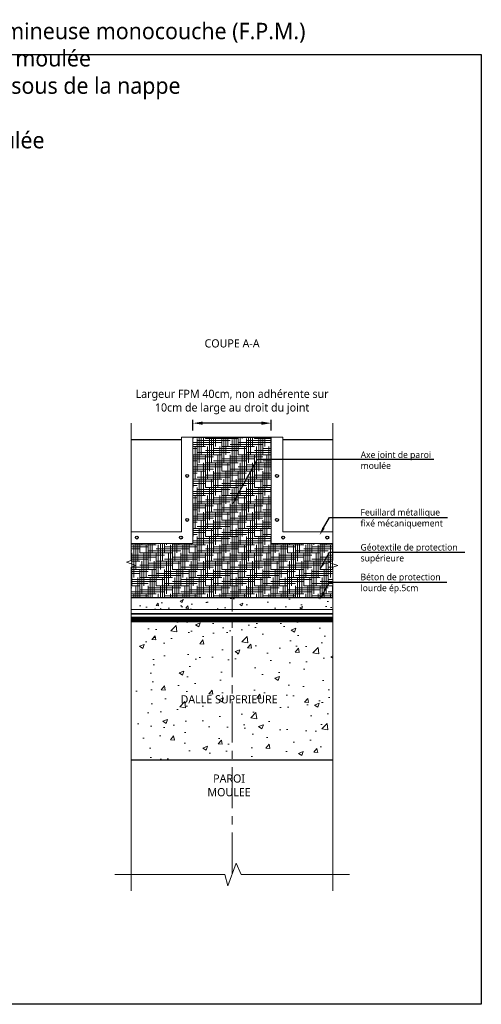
# Model space of a CAD drawing. Header units: millimetres. Extents: x -3314 to 21255525, y -15000 to 1735000.
# Tile 49 of 109: x 23490 to 23631, y 7472 to 7772. Entities that reach past the tile are written whole.
import ezdxf
from ezdxf import colors
from ezdxf.entities.mleader import LeaderData, LeaderLine
from ezdxf.math import Vec2, Vec3

# ---------------------------------------------------------------- set-up
doc = ezdxf.new("R2010")
doc.units = ezdxf.units.MM
doc.linetypes.add('AXES', pattern=[2, 1.25, -0.25, 0.25, -0.25])
doc.linetypes.add('CONTINU', pattern=[0])
for name, color, linetype, lineweight in [('Dessin_AXE', 8, 'Continuous', 5), ('Dessin_HACHURES', 253, 'Continuous', 9), ('SYSTEME_FPM_Enduit EIF', 6, 'Continuous', 9), ("SYSTEME_FPM_Feuille Bitume + enduit d'imperméabilisation", 4, 'Continuous', 9), ('SYSTEME_FPM_GEOTEXTILE de protection', 3, 'ISOLATION', 5), ('SYSTEME_S.E.L', 30, 'Continuous', 9)]:
    doc.layers.add(name, color=color, linetype=linetype, lineweight=lineweight)
for name, color, linetype in [('Dessin_CONTOURS BETON', 7, 'Continuous'), ('Dessin_COTATIONS', 7, 'Continuous'), ('Dessin_TEXTES', 7, 'CONTINU'), ('Matériel_Feuillard-Solin', 40, 'Continuous')]:
    doc.layers.add(name, color=color, linetype=linetype)
doc.layers.add('GEN-_-FMULT', color=210, linetype='Continuous', plot=False)
doc.styles.add('Arial', font='segoeui.ttf')
doc.styles.add('txt-moyen', font='segoeui.ttf')
doc.linetypes.add('ISOLATION', pattern='A,0.0001,-0.1,[134,ltypeshp.shx,S=0.1,R=0,X=-0.1,Y=0],-0.2,[134,ltypeshp.shx,S=0.1,R=180,X=0.1,Y=0],-0.1', length=0.4001)
doc.dimstyles.new('1000F2', dxfattribs={"dimscale": 10, "dimtxt": 0.25, "dimasz": 0.3, "dimexe": 0.2, "dimexo": 0, "dimgap": 0.1, "dimtad": 1, "dimzin": 0, "dimdsep": 46, "dimtxsty": 'txt-moyen', "dimcen": 0.1, "dimclrd": 256, "dimclre": 256, "dimclrt": 256, "dimazin": 0, "dimtfac": 1, "dimtmove": 2, "dimatfit": 3, "dimfxl": 1, "dimtolj": 1, "dimtzin": 0, "dimlwd": -1, "dimlwe": -1, "dimarcsym": 0})

# ---------------------------------------------------------------- blocks, each defined once
blk = doc.blocks.new('*D143')
at = {"layer": 'Defpoints', "color": 0, "transparency": 16777216}
for p in [(23543.25, 7648.95), (23543.25, 7644.71), (23567.15, 7644.71)]:
    blk.add_point(p, dxfattribs=at)
at = {"layer": 'Dessin_COTATIONS', "transparency": 16777216}
for p, q in [((23543.25, 7646.71), (23543.25, 7649.95)), ((23564.15, 7648.95), (23546.25, 7648.95)), ((23567.15, 7646.71), (23567.15, 7649.95))]:
    blk.add_line(p, q, dxfattribs=at)
for points in [[(23546.25, 7649.45), (23546.25, 7648.45), (23543.25, 7648.95)], [(23564.15, 7648.45), (23564.15, 7649.45), (23567.15, 7648.95)]]:
    blk.add_solid(points, dxfattribs=at)
at = {"layer": 'Dessin_COTATIONS', "transparency": 16777216, "insert": (23555.21, 7655.41), "char_height": 2.5, "attachment_point": 5, "style": 'txt-moyen'}
blk.add_mtext('\\A1;Largeur FPM 40cm, non adhérente sur \\P10cm de large au droit du joint ', dxfattribs=at)

msp = doc.modelspace()

# ---------------------------------------------------------------- hatches: boundary and pattern name
at = {"layer": 'Dessin_HACHURES'}
h = msp.add_hatch(dxfattribs=at)
h.set_pattern_fill('AR-CONC', color=256, scale=0.05)
h.set_pattern_definition([(50, (26709.867, 3386.567), (9.109233, -0.796954), [0.9525, -10.4775]), (355, (26709.867, 3386.567), (-1.762171, 9.552842), [0.762, -8.38203]), (100.45144, (26710.626, 3386.501), (7.347062, 8.755888), [0.8095, -8.904512]), (46.1842, (26709.867, 3389.107), (13.553952, -2.102116), [1.42875, -15.71625]), (96.63556, (26710.996, 3388.932), (11.870207, 12.371306), [1.21425, -13.35678]), (351.18415, (26709.867, 3389.107), (11.870207, 12.371306), [1.143, -12.572987]), (21, (26711.137, 3388.472), (7.58072, -5.11326), [0.9525, -10.4775]), (326, (26711.137, 3388.472), (3.090101, 9.209398), [0.762, -8.382]), (71.45144, (26711.769, 3388.046), (10.670821, 4.096138), [0.8095, -8.904497]), (37.5, (26709.867, 3386.567), (0.1544302, 4.227752), [0, -8.2804, 0, -8.509, 0, -8.41375]), (7.5, (26709.867, 3386.567), (3.340983, 5.0090287), [0, -4.8514, 0, -8.0899, 0, -3.20675]), (327.5, (26707.035, 3386.567), (6.7795298, -0.2864372), [0, -3.175, 0, -9.906, 0, -13.1445]), (317.5, (26705.765, 3386.567), (7.406459, 1.2713246), [0, -4.1275, 0, -6.5786, 0, -9.3345])])
h.paths.add_polyline_path([(23585.992, 7595.7489), (23524.4086, 7595.7489), (23524.4086, 7592.103), (23585.992, 7592.103)])
at = {"layer": 'SYSTEME_FPM_GEOTEXTILE de protection', "linetype": 'CONTINU'}
h = msp.add_hatch(dxfattribs=at)
h.set_pattern_fill('HOUND', color=256, scale=10)
h.set_pattern_definition([(0, (24587.07006, 8384.3162), (2.5, 0.625), [10, -5]), (90, (24587.07006, 8384.3162), (-0.625, -2.5), [10, -5])])
h.paths.add_polyline_path([(23567.1535, 7644.7062), (23543.2471, 7644.7062), (23543.2471, 7595.7489), (23567.1535, 7595.7489)])
h.paths.add_polyline_path([(23543.2471, 7612.244), (23524.4086, 7612.244), (23524.4086, 7595.7489), (23543.2471, 7595.7489)])
h.paths.add_polyline_path([(23585.992, 7612.244), (23567.1535, 7612.244), (23567.1535, 7595.7489), (23585.992, 7595.7489)])

# ---------------------------------------------------------------- linework, layer by layer
at = {"layer": 'Dessin_AXE', "linetype": 'CONTINU', "flags": 128}
for points in [[(23524.4086, 7648.932), (23524.4086, 7607.0467), (23522.9597, 7606.5194), (23525.8575, 7605.4647), (23524.4086, 7604.9373), (23524.4086, 7506.1397)], [(23585.992, 7648.932), (23585.992, 7607.0467), (23584.5431, 7606.5194), (23587.4409, 7605.4647), (23585.992, 7604.9373), (23585.992, 7506.1397)]]:
    msp.add_lwpolyline(points, dxfattribs=at)
at = {"layer": 'Dessin_AXE', "flags": 128}
msp.add_lwpolyline([(23590.992, 7511.1397), (23557.9839, 7511.1397), (23556.4503, 7514.574), (23553.9503, 7507.7053), (23552.9839, 7511.1397), (23519.4086, 7511.1397)], dxfattribs=at)
at = {"layer": 'Dessin_CONTOURS BETON'}
for p, q in [((23524.4086, 7643.932), (23539.7422, 7643.932)), ((23543.2471, 7644.7062), (23567.1535, 7644.7062)), ((23570.6584, 7643.932), (23585.992, 7643.932)), ((23524.4086, 7546.1956), (23585.992, 7546.1956))]:
    msp.add_line(p, q, dxfattribs=at)
at = {"layer": 'Dessin_CONTOURS BETON', "linetype": 'CONTINU'}
for p, q in [((23524.4086, 7595.7489), (23585.992, 7595.7489)), ((23524.4086, 7588.3937), (23585.992, 7588.3937))]:
    msp.add_line(p, q, dxfattribs=at)
at = {"layer": 'Matériel_Feuillard-Solin', "linetype": 'CONTINU', "lineweight": 9}
for points in [[(23543.2471, 7644.7062), (23543.2471, 7644.7062), (23543.2471, 7612.244), (23524.4086, 7612.244), (23524.4086, 7615.7489), (23539.7422, 7615.7489), (23539.7422, 7615.7489), (23539.7422, 7644.7062), (23543.2471, 7644.7062)], [(23567.1535, 7644.7062), (23567.1535, 7644.7062), (23567.1535, 7612.244), (23585.992, 7612.244), (23585.992, 7615.7489), (23570.6584, 7615.7489), (23570.6584, 7615.7489), (23570.6584, 7644.7062), (23567.1535, 7644.7062)]]:
    msp.add_lwpolyline(points, dxfattribs=at)
at = {"layer": 'Matériel_Feuillard-Solin', "linetype": 'CONTINU'}
for centre in [(23541.4946, 7632.8441), (23568.906, 7632.8441), (23541.4946, 7619.4003), (23568.906, 7619.4003), (23526.1519, 7613.9965), (23539.5957, 7613.9965), (23570.8049, 7613.9965), (23584.2487, 7613.9965)]:
    msp.add_circle(centre, 0.4425, dxfattribs=at)
at = {"layer": 'SYSTEME_FPM_Enduit EIF', "ltscale": 0.1, "const_width": 0.2}
msp.add_lwpolyline([(23524.4086, 7588.3937), (23585.992, 7588.3937)], dxfattribs=at)
at = {"layer": "SYSTEME_FPM_Feuille Bitume + enduit d'imperméabilisation", "ltscale": 0.1, "const_width": 1}
msp.add_lwpolyline([(23585.992, 7589.1812), (23524.4086, 7589.1812)], dxfattribs=at)
at = {"layer": "SYSTEME_FPM_Feuille Bitume + enduit d'imperméabilisation", "linetype": 'CONTINU', "ltscale": 10}
for points in [[(23585.992, 7589.6812), (23524.4086, 7589.6812)], [(23585.992, 7588.6812), (23524.4086, 7588.6812)]]:
    msp.add_lwpolyline(points, dxfattribs=at)
at = {"layer": 'SYSTEME_FPM_GEOTEXTILE de protection', "linetype": 'ISOLATION', "flags": 128}
msp.add_lwpolyline([(23585.992, 7592.103), (23524.4086, 7592.103)], dxfattribs=at)
at = {"layer": 'SYSTEME_S.E.L', "ltscale": 0.2}
msp.add_lwpolyline([(23524.4086, 7590.7042, 0.5, 0.5, 0), (23585.992, 7590.7042, 0, 0, 0)], format="xyseb", dxfattribs=at)

# ---------------------------------------------------------------- texts
at = {"layer": 'Dessin_TEXTES', "insert": (23555.2003, 7673.2979), "char_height": 2.5, "width": 37.703971, "attachment_point": 5, "style": 'txt-moyen', "bg_fill": 2}
msp.add_mtext('COUPE A-A', dxfattribs=at)
at = {"layer": 'Dessin_TEXTES', "char_height": 2.5, "width": 32.960576, "attachment_point": 5, "style": 'txt-moyen', "bg_fill": 3, "box_fill_scale": 1.5, "bg_fill_color": 9, "bg_fill_true_color": 13158600, "bg_fill_transparency": 16137228}
for s, insert in [('DALLE SUPERIEURE', (23554.2904, 7564.6159)), ('PAROI\\PMOULEE', (23554.2904, 7538.3457))]:
    msp.add_mtext(s, dxfattribs=dict(at, insert=insert))
at = {"layer": 'GEN-_-FMULT', "insert": (23444.3199, 7771.196), "char_height": 5, "width": 406, "attachment_point": 2, "style": 'Arial'}
msp.add_mtext('Etanchéité Dalle de couverture - Feuille préfabriquée bitumineuse monocouche (F.P.M.) \\PRaccord sur arase super haute paroi moulée \\PArase inférieure de la dalle supérieure en dessous de la nappe \\PAvec imperméabilisation\\PAu droit des joints de paroi moulée', dxfattribs=at)

# ---------------------------------------------------------------- leaders
at = {"layer": 'Dessin_TEXTES'}
ml = msp.add_multileader_mtext('Standard', dxfattribs=at)
ml.set_content('Axe joint de paroi\\Pmoulée', color=256, style='txt-moyen')
ml.set_leader_properties(linetype='ByLayer', lineweight=-1)
ml.build(insert=Vec2(0, 0))
ml.multileader.update_dxf_attribs({"text_left_attachment_type": 6, "text_right_attachment_type": 6, "dogleg_length": 7.5, "arrow_head_size": 2.5})
ctx = ml.context
ctx.base_point, ctx.char_height, ctx.arrow_head_size, ctx.plane_origin = Vec3(23592.4422, 7637.913), 2, 2.5, Vec3(23543.8799, 7639.2137)
ctx.left_attachment, ctx.right_attachment = 6, 6
notes = []
notes.append((ctx, [(0, (1, 1, 0), (23562.9165, 7637.913), (1, 0), 29.5258, [(0, [(23555.1612, 7623.8728)], 0, [])])]))
ctx.mtext.insert, ctx.mtext.flow_direction = Vec3(23594.4422, 7640.313), 5
ml = msp.add_multileader_mtext('Standard', dxfattribs=at)
ml.set_content('Feuillard métallique \\Pfixé mécaniquement', color=256, style='txt-moyen')
ml.set_leader_properties(linetype='ByLayer', lineweight=-1)
ml.build(insert=Vec2(0, 0))
ml.multileader.update_dxf_attribs({"text_left_attachment_type": 6, "text_right_attachment_type": 6, "dogleg_length": 7.5, "arrow_head_size": 2.5})
ctx = ml.context
ctx.base_point, ctx.char_height, ctx.arrow_head_size, ctx.plane_origin = Vec3(23592.4039, 7620.1837), 2, 2.5, Vec3(23565.8673, 7621.4844)
ctx.left_attachment, ctx.right_attachment = 6, 6
notes.append((ctx, [(0, (1, 1, 0), (23584.9039, 7620.185), (1, 0), 7.5, [(0, [(23581.9212, 7614.7487)], 0, [])])]))
ctx.mtext.insert, ctx.mtext.flow_direction = Vec3(23594.4039, 7622.739), 5
ml = msp.add_multileader_mtext('Standard', dxfattribs=at)
ml.set_content('Géotextile de protection \\Psupérieure', color=256, style='txt-moyen')
ml.set_leader_properties(linetype='ByLayer', lineweight=-1)
ml.build(insert=Vec2(0, 0))
ml.multileader.update_dxf_attribs({"text_left_attachment_type": 6, "text_right_attachment_type": 6, "dogleg_length": 7.5, "arrow_head_size": 2.5})
ctx = ml.context
ctx.base_point, ctx.char_height, ctx.arrow_head_size, ctx.plane_origin = Vec3(23592.4039, 7609.5109), 2, 2.5, Vec3(23565.8673, 7610.8116)
ctx.left_attachment, ctx.right_attachment = 6, 6
notes.append((ctx, [(0, (1, 1, 0), (23584.9039, 7609.5122), (1, 0), 7.5, [(0, [(23581.9212, 7604.0759)], 0, [])])]))
ctx.mtext.insert, ctx.mtext.flow_direction = Vec3(23594.4039, 7612.0662), 5
ml = msp.add_multileader_mtext('Standard', dxfattribs=at)
ml.set_content('Béton de protection \\Plourde ép.5cm', color=256, style='txt-moyen')
ml.set_leader_properties(linetype='ByLayer', lineweight=-1)
ml.build(insert=Vec2(0, 0))
ml.multileader.update_dxf_attribs({"text_left_attachment_type": 6, "text_right_attachment_type": 6, "dogleg_length": 7.5, "arrow_head_size": 2.5})
ctx = ml.context
ctx.base_point, ctx.char_height, ctx.arrow_head_size, ctx.plane_origin = Vec3(23592.4039, 7600.43), 2, 2.5, Vec3(23565.8673, 7601.7307)
ctx.left_attachment, ctx.right_attachment = 6, 6
notes.append((ctx, [(0, (1, 1, 0), (23584.9039, 7600.4312), (1, 0), 7.5, [(0, [(23581.9212, 7594.9949)], 0, [])])]))
ctx.mtext.insert, ctx.mtext.flow_direction = Vec3(23594.4039, 7602.9852), 5
for ctx, leaders in notes:
    for number, flags, end, landing, length, lines in leaders:
        leader = LeaderData()
        leader.index, (leader.has_last_leader_line, leader.has_dogleg_vector, leader.attachment_direction) = number, flags
        leader.last_leader_point, leader.dogleg_vector, leader.dogleg_length = Vec3(end), Vec3(landing), length
        for number, points, colour, breaks in lines:
            line = LeaderLine()
            line.index, line.vertices, line.color, line.breaks = number, Vec3.list(points), colors.encode_raw_color(colour), breaks
            leader.lines.append(line)
        ctx.leaders.append(leader)

# ---------------------------------------------------------------- next in the draw order: hatches: boundary and pattern name
at = {"layer": 'Dessin_HACHURES'}
h = msp.add_hatch(dxfattribs=at)
h.set_pattern_fill('CONCRETE2', color=256)
h.set_pattern_definition([(50, (26709.867, 2086.566), (14.574727, -1.275123), [1.524, -16.764]), (355, (26709.867, 2086.566), (-2.819427, 15.284544), [1.2192, -13.4112]), (100.4514, (26711.081, 2086.46), (11.75531, 14.00941), [1.2952, -14.247208]), (46.1842, (26709.867, 2090.63), (21.68634, -3.363346), [2.286, -25.146]), (96.6356, (26711.674, 2090.35), (18.992346, 19.794075), [1.9428, -21.37081]), (351.1842, (26709.867, 2090.63), (18.99233, 19.79409), [1.8288, -20.1168]), (21, (26711.899, 2089.614), (12.129151, -8.181216), [1.524, -16.764]), (326, (26711.899, 2089.614), (4.944168, 14.73505), [1.2192, -13.4112]), (71.4514, (26712.91, 2088.932), (17.073324, 6.55382), [1.2952, -14.247208]), (37.5, (26709.867, 2086.566), (0.2470883, 6.764403), [0, -13.24864, 0, -13.6144, 0, -13.462]), (7.5, (26709.867, 2086.566), (5.345573, 8.014446), [0, -7.76224, 0, -12.94384, 0, -5.1308]), (327.5, (26705.3356, 2086.566), (10.847272, -0.458315), [0, -5.08, 0, -15.8496, 0, -21.0312]), (317.5, (26703.304, 2086.566), (11.850343, 2.034133), [0, -6.604, 0, -10.52576, 0, -14.9352])])
h.paths.add_polyline_path([(23585.992, 7588.3937), (23524.4086, 7588.3937), (23524.4086, 7546.1956), (23585.992, 7546.1956)])

# ---------------------------------------------------------------- next in the draw order: linework, layer by layer
at = {"layer": 'Defpoints', "linetype": 'Continuous'}
msp.add_lwpolyline([(23231.2504, 7761.5058), (23631.2504, 7761.5058), (23631.248, 7471.5058), (23231.2504, 7471.5058)], close=True, dxfattribs=at)
at = {"layer": 'Dessin_AXE', "linetype": 'AXES', "ltscale": 10}
msp.add_lwpolyline([(23555.2003, 7643.932), (23555.2003, 7511.1397)], dxfattribs=at)

# ---------------------------------------------------------------- next in the draw order: dimensions: what is measured, and where the dimension line sits
at = {"layer": 'Dessin_COTATIONS'}
dim = msp.add_linear_dim(base=(23543.2471, 7648.9458), p1=(23567.1535, 7644.7062), p2=(23543.2471, 7644.7062), text='Largeur FPM 40cm, non adhérente sur \\P10cm de large au droit du joint ', dimstyle='1000F2', override={"dimexe": 0.1, "dimexo": 0.2}, dxfattribs=at)
dim.commit()
dim.dimension.update_dxf_attribs({"geometry": '*D143', "text_midpoint": (23555.2147, 7655.4135), "dimtype": 160})

doc.saveas('drawing.dxf')
